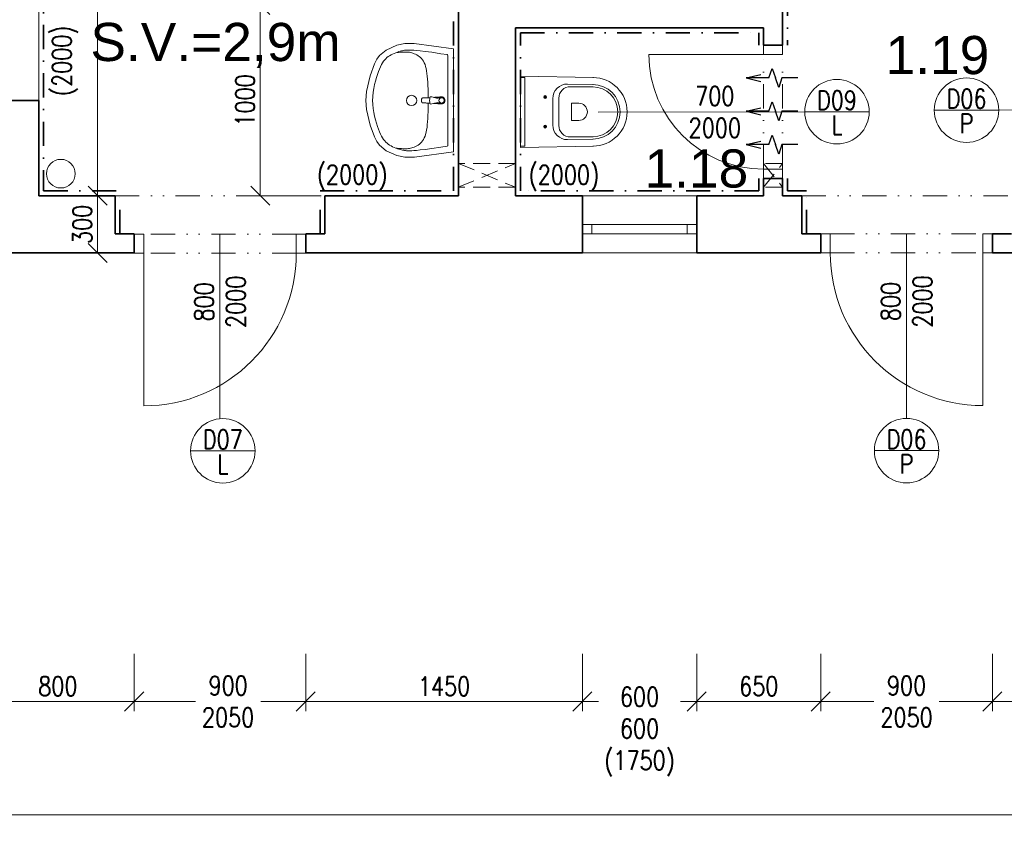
# Model space of a CAD drawing. Header units: millimetres. Extents: x -485339 to 350584, y -1189936 to 0.
# Tile 197 of 256: x 71945 to 77108, y -1099931 to -1095712. Entities that reach past the tile are written whole.
import ezdxf
from ezdxf.enums import TextEntityAlignment as Align

# ---------------------------------------------------------------- set-up
doc = ezdxf.new("R2010")
doc.units = ezdxf.units.MM
doc.header["$LTSCALE"] = 10
for name, pattern in [('DASHDOT', [25.4, 12.7, -6.35, 0, -6.35]), ('DASHED', [19.05, 12.7, -6.35]), ('DĚLICÍ2', [15.875, 6.35, -3.175, 0, -3.175, 0, -3.175])]:
    doc.linetypes.add(name, pattern=pattern)
doc.layers.get('Defpoints').update_dxf_attribs({"color": 201})
for name, color, linetype, lineweight in [('1VZT', 150, 'DASHED', 18), ('N_dveře', 10, 'Continuous', 18), ('N_ker.dlažba', 10, 'DASHDOT', 35), ('N_popis', 10, 'Continuous', 18), ('N_popis_otvory', 10, 'Continuous', 18), ('N_zařiz_předměty', 10, 'Continuous', 18), ('N_čáry_plné', 10, 'Continuous', 18), ('St__otvory_dveře', 40, 'Continuous', 18), ('St_kóty', 132, 'Continuous', 18), ('St_otvory_okna', 40, 'Continuous', 18), ('St_plocha_místnosti', 250, 'Continuous', 18), ('St_zařizovací předměty', 252, 'Continuous', 18), ('St_čáry_nad', 250, 'DĚLICÍ2', 18), ('St_čáry_obrys', 5, 'Continuous', 35), ('St_čáry_plné', 250, 'Continuous', 18), ('ZTI_ST_kanalda', 234, 'Continuous', 18)]:
    doc.layers.add(name, color=color, linetype=linetype, lineweight=lineweight)
doc.layers.add('1VZT-vytápění', color=150, linetype='Continuous')
doc.styles.add('Andy', font='arial.ttf')
doc.styles.get("Standard").update_dxf_attribs({"font": 'simplex.shx', "width": 0.8})
doc.dimstyles.new('stavebníM50 vnitřní', dxfattribs={"dimtxt": 100, "dimasz": 100, "dimexe": 50, "dimexo": 100, "dimgap": 30, "dimtad": 1, "dimdec": 0, "dimtxsty": 'Standard', "dimblk": 'OBLIQUE', "dimcen": 2.5, "dimclrd": 256, "dimclre": 256, "dimclrt": 256, "dimadec": 0, "dimazin": 0, "dimtfac": 1, "dimtdec": 0, "dimtmove": 2, "dimatfit": 2, "dimldrblk": 'OBLIQUE', "dimfxl": 250, "dimfxlon": 1, "dimlwd": -1, "dimlwe": -1, "dimarcsym": 0})

# ---------------------------------------------------------------- blocks, each defined once
blk = doc.blocks.new('19252405')
at = {"color": 0}
for p, q in [((-354.4, 263.7), (-387.8, 235.1)), ((-297.4, 289), (-354.4, 263.7)), ((-256, 297.9), (-297.4, 289)), ((-273.6, 259.4), (-279.9, 257.7)), ((-267.9, 260.7), (-273.6, 259.4)), ((-262.5, 261.7), (-267.9, 260.7)), ((-257.4, 262.5), (-262.5, 261.7)), ((-252.3, 263.1), (-257.4, 262.5)), ((-205.9, 297.8), (-256, 297.9)), ((-247.3, 263.5), (-252.3, 263.1)), ((-242, 263.9), (-247.3, 263.5)), ((-236, 264), (-242, 263.9)), ((-228.7, 263.9), (-236, 264)), ((-219.5, 263.5), (-228.7, 263.9)), ((-208.3, 262.9), (-219.5, 263.5)), ((-194.3, 261.8), (-208.3, 262.9)), ((-0.1, 270), (-205.9, 297.8)), ((-175.7, 260), (-194.3, 261.8)), ((-149.9, 256.8), (-175.7, 260)), ((-0.1, 270), (0.1, -270)), ((-402, 215.6), (-415, 191.7)), ((-387.8, 235.1), (-402, 215.6)), ((-361.2, 212.3), (-366.9, 205.2)), ((-355.4, 218.6), (-361.2, 212.3)), ((-349.3, 224.2), (-355.4, 218.6)), ((-342.8, 229.3), (-349.3, 224.2)), ((-335.7, 234), (-342.8, 229.3)), ((-328.1, 238.5), (-335.7, 234)), ((-319.9, 242.7), (-328.1, 238.5)), ((-311.4, 246.6), (-319.9, 242.7)), ((-303, 250), (-311.4, 246.6)), ((-294.7, 253.1), (-303, 250)), ((-296.5, 251), (-303, 250)), ((-289.1, 251.8), (-296.5, 251)), ((-287, 255.6), (-294.7, 253.1)), ((-281, 252.4), (-289.1, 251.8)), ((-279.9, 257.7), (-287, 255.6)), ((-272.6, 252.9), (-281, 252.4)), ((-264.3, 253.2), (-272.6, 252.9)), ((-256.6, 253.4), (-264.3, 253.2)), ((-249.5, 253.4), (-256.6, 253.4)), ((-243.2, 253.2), (-249.5, 253.4)), ((-237.2, 252.7), (-243.2, 253.2)), ((-231.5, 252), (-237.2, 252.7)), ((-225.7, 250.8), (-231.5, 252)), ((-219.7, 249.3), (-225.7, 250.8)), ((-213.4, 247.2), (-219.7, 249.3)), ((-206.7, 244.7), (-213.4, 247.2)), ((-199.8, 241.7), (-206.7, 244.7)), ((-192.9, 238.2), (-199.8, 241.7)), ((-186.2, 234.2), (-192.9, 238.2)), ((-179.7, 229.6), (-186.2, 234.2)), ((-173.6, 224.5), (-179.7, 229.6)), ((-168, 218.8), (-173.6, 224.5)), ((-162.7, 212.4), (-168, 218.8)), ((-158, 205.2), (-162.7, 212.4)), ((-114.5, 252), (-149.9, 256.8)), ((-67.2, 245), (-114.5, 252)), ((-34.3, 239.9), (-67.2, 245)), ((-30.1, 235), (-29.9, -235)), ((-415, 191.7), (-438, 129.3)), ((-388.8, 164.5), (-394.1, 150.9)), ((-383.4, 176.7), (-388.8, 164.5)), ((-377.9, 187.5), (-383.4, 176.7)), ((-372.4, 197), (-377.9, 187.5)), ((-366.9, 205.2), (-372.4, 197)), ((-153.7, 197.1), (-158, 205.2)), ((-149.9, 188), (-153.7, 197.1)), ((-146.7, 177.9), (-149.9, 188)), ((-143.9, 166.8), (-146.7, 177.9)), ((-141.5, 154.5), (-143.9, 166.8)), ((-438, 129.3), (-456.2, 47.3)), ((-404.5, 119.4), (-409.5, 101.6)), ((-399.3, 135.8), (-404.5, 119.4)), ((-394.1, 150.9), (-399.3, 135.8)), ((-139.5, 141.3), (-141.5, 154.5)), ((-137.9, 127), (-139.5, 141.3)), ((-136.6, 111.6), (-137.9, 127)), ((-135.5, 95.2), (-136.6, 111.6)), ((-418.2, 63.2), (-421.5, 42.6)), ((-414.2, 82.9), (-418.2, 63.2)), ((-409.5, 101.6), (-414.2, 82.9)), ((-134.7, 77.8), (-135.5, 95.2)), ((-134.1, 59.5), (-134.7, 77.8)), ((-133.8, 40.3), (-134.1, 59.5)), ((-456.2, 47.3), (-460, -0.1)), ((-423.8, 21.2), (-425.1, -1.9)), ((-423.8, -21.5), (-425.1, 1.7)), ((-421.5, 42.6), (-423.8, 21.2)), ((-167.6, 4.8), (-167.7, 2.2)), ((-167.7, 2.2), (-167.7, 0)), ((-167.5, 6.7), (-167.6, 4.8)), ((-167.4, 8), (-167.5, 6.7)), ((-167.2, 9), (-167.4, 8)), ((-167, 9.6), (-167.2, 9)), ((-166.7, 10.2), (-167, 9.6)), ((-166.5, 10.7), (-166.7, 10.2)), ((-166.2, 11.1), (-166.5, 10.7)), ((-165.8, 11.4), (-166.2, 11.1)), ((-165.5, 11.7), (-165.8, 11.4)), ((-165.1, 11.9), (-165.5, 11.7)), ((-164.7, 12.1), (-165.1, 11.9)), ((-164.2, 12.3), (-164.7, 12.1)), ((-163.7, 12.5), (-164.2, 12.3)), ((-163.2, 12.6), (-163.7, 12.5)), ((-162.5, 12.7), (-163.2, 12.6)), ((-161.8, 12.9), (-162.5, 12.7)), ((-160.9, 13), (-161.8, 12.9)), ((-159.9, 13), (-160.9, 13)), ((-158.7, 13.1), (-159.9, 13)), ((-157.3, 13.2), (-158.7, 13.1)), ((-155.5, 13.3), (-157.3, 13.2)), ((-153.4, 13.3), (-155.5, 13.3)), ((-150.9, 13.4), (-153.4, 13.3)), ((-148.1, 13.5), (-150.9, 13.4)), ((-145, 13.6), (-148.1, 13.5)), ((-141.7, 13.6), (-145, 13.6)), ((-138.2, 13.8), (-141.7, 13.6)), ((-134.6, 13.9), (-138.2, 13.8)), ((-131.1, 14), (-134.6, 13.9)), ((-133.5, 20.5), (-133.8, 40.3)), ((-133.5, 13.9), (-133.5, 20.5)), ((-127.5, 14.2), (-131.1, 14)), ((-124.2, 14.4), (-127.5, 14.2)), ((-125.2, 8.9), (-125.9, 0)), ((-124.7, 12.6), (-125.2, 8.9)), ((-123.5, 16.6), (-124.7, 12.6)), ((-122.5, 18), (-123.5, 16.6)), ((-120.2, 19), (-122.5, 18)), ((-113.5, 18.2), (-120.2, 19)), ((-100.4, 14.6), (-113.5, 18.2)), ((-101.7, 15.8), (-104.1, 15.6)), ((-99.2, 15.9), (-101.7, 15.8)), ((-90.4, 12.4), (-100.4, 14.6)), ((-96.8, 16.1), (-99.2, 15.9)), ((-94.8, 16.2), (-96.8, 16.1)), ((-92.9, 16.4), (-94.8, 16.2)), ((-91.1, 16.5), (-92.9, 16.4)), ((-89.5, 16.6), (-91.1, 16.5)), ((-85, 11.7), (-90.4, 12.4)), ((-88, 16.7), (-89.5, 16.6)), ((-86.5, 16.8), (-88, 16.7)), ((-85, 16.9), (-86.5, 16.8)), ((-83.5, 17), (-85, 16.9)), ((-80.9, 12), (-85, 11.7)), ((-82, 17.1), (-83.5, 17)), ((-80.6, 17.2), (-82, 17.1)), ((-76.4, 13), (-80.9, 12)), ((-79.2, 17.3), (-80.6, 17.2)), ((-78, 17.4), (-79.2, 17.3)), ((-76.8, 17.5), (-78, 17.4)), ((-75.7, 17.5), (-76.8, 17.5)), ((-70.6, 14.3), (-76.4, 13)), ((-74.6, 17.6), (-75.7, 17.5)), ((-73.6, 17.7), (-74.6, 17.6)), ((-72.5, 17.8), (-73.6, 17.7)), ((-71.4, 17.8), (-72.5, 17.8)), ((-70.3, 17.9), (-71.4, 17.8)), ((-63.6, 15), (-70.6, 14.3)), ((-69, 17.9), (-70.3, 17.9)), ((-67.6, 18), (-69, 17.9)), ((-65.9, 18.1), (-67.6, 18)), ((-64, 18.1), (-65.9, 18.1)), ((-61.7, 18.2), (-64, 18.1)), ((-55.3, 16.9), (-55.3, 16.9)), ((-49.8, 12.9), (-49.8, 12.9)), ((-46.2, 7), (-46.2, 7)), ((-456.2, -47.5), (-460, -0.1)), ((-438, -129.6), (-456.2, -47.5)), ((-421.5, -42.8), (-423.8, -21.5)), ((-418.2, -63.4), (-421.5, -42.8)), ((-167.7, -2.3), (-167.7, 0)), ((-167.6, -4.9), (-167.7, -2.3)), ((-167.5, -6.8), (-167.6, -4.9)), ((-167.4, -8.1), (-167.5, -6.8)), ((-167.2, -9), (-167.4, -8.1)), ((-167, -9.7), (-167.2, -9)), ((-166.7, -10.3), (-167, -9.7)), ((-166.4, -10.8), (-166.7, -10.3)), ((-166.1, -11.2), (-166.4, -10.8)), ((-165.8, -11.5), (-166.1, -11.2)), ((-165.5, -11.8), (-165.8, -11.5)), ((-165.1, -12), (-165.5, -11.8)), ((-164.7, -12.2), (-165.1, -12)), ((-164.2, -12.4), (-164.7, -12.2)), ((-163.7, -12.6), (-164.2, -12.4)), ((-163.2, -12.7), (-163.7, -12.6)), ((-162.5, -12.8), (-163.2, -12.7)), ((-161.8, -12.9), (-162.5, -12.8)), ((-160.9, -13), (-161.8, -12.9)), ((-159.9, -13.1), (-160.9, -13)), ((-158.7, -13.2), (-159.9, -13.1)), ((-157.3, -13.3), (-158.7, -13.2)), ((-155.5, -13.3), (-157.3, -13.3)), ((-153.4, -13.4), (-155.5, -13.3)), ((-150.9, -13.5), (-153.4, -13.4)), ((-148.1, -13.5), (-150.9, -13.5)), ((-145, -13.6), (-148.1, -13.5)), ((-141.6, -13.7), (-145, -13.6)), ((-138.2, -13.8), (-141.6, -13.7)), ((-134.6, -13.9), (-138.2, -13.8)), ((-131, -14.1), (-134.6, -13.9)), ((-133.7, -40.4), (-134.1, -59.5)), ((-133.5, -20.5), (-133.7, -40.4)), ((-133.5, -14), (-133.5, -20.5)), ((-127.5, -14.3), (-131, -14.1)), ((-124.2, -14.4), (-127.5, -14.3)), ((-125.2, -8.9), (-125.9, 0)), ((-124.7, -12.6), (-125.2, -8.9)), ((-123.4, -16.6), (-124.7, -12.6)), ((-122.5, -18.1), (-123.4, -16.6)), ((-120.2, -19.1), (-122.5, -18.1)), ((-113.5, -18.2), (-120.2, -19.1)), ((-100.4, -14.7), (-113.5, -18.2)), ((-101.7, -15.8), (-104.1, -15.6)), ((-99.2, -16), (-101.7, -15.8)), ((-90.4, -12.4), (-100.4, -14.7)), ((-96.8, -16.1), (-99.2, -16)), ((-94.7, -16.3), (-96.8, -16.1)), ((-92.9, -16.4), (-94.7, -16.3)), ((-91.1, -16.5), (-92.9, -16.4)), ((-89.5, -16.6), (-91.1, -16.5)), ((-85, -11.7), (-90.4, -12.4)), ((-88, -16.7), (-89.5, -16.6)), ((-86.5, -16.8), (-88, -16.7)), ((-85, -16.9), (-86.5, -16.8)), ((-80.8, -12.1), (-85, -11.7)), ((-83.5, -17), (-85, -16.9)), ((-82, -17.1), (-83.5, -17)), ((-80.6, -17.2), (-82, -17.1)), ((-76.4, -13), (-80.8, -12.1)), ((-79.2, -17.3), (-80.6, -17.2)), ((-78, -17.4), (-79.2, -17.3)), ((-76.8, -17.5), (-78, -17.4)), ((-75.7, -17.6), (-76.8, -17.5)), ((-70.6, -14.3), (-76.4, -13)), ((-74.6, -17.7), (-75.7, -17.6)), ((-73.5, -17.7), (-74.6, -17.7)), ((-72.5, -17.8), (-73.5, -17.7)), ((-71.4, -17.9), (-72.5, -17.8)), ((-70.3, -17.9), (-71.4, -17.9)), ((-63.6, -15), (-70.6, -14.3)), ((-69, -18), (-70.3, -17.9)), ((-67.6, -18), (-69, -18)), ((-65.9, -18.1), (-67.6, -18)), ((-63.9, -18.2), (-65.9, -18.1)), ((-61.6, -18.2), (-63.9, -18.2)), ((-55.3, -16.9), (-55.3, -16.9)), ((-49.8, -12.9), (-49.8, -12.9)), ((-46.2, -7.1), (-46.2, -7.1)), ((-44.9, 0), (-44.9, 0)), ((-414.1, -83.1), (-418.2, -63.4)), ((-409.5, -101.8), (-414.1, -83.1)), ((-404.4, -119.5), (-409.5, -101.8)), ((-135.5, -95.2), (-136.5, -111.6)), ((-134.7, -77.8), (-135.5, -95.2)), ((-134.1, -59.5), (-134.7, -77.8)), ((-414.9, -191.9), (-438, -129.6)), ((-399.3, -136), (-404.4, -119.5)), ((-394, -151.1), (-399.3, -136)), ((-388.7, -164.7), (-394, -151.1)), ((-141.4, -154.6), (-143.8, -166.8)), ((-139.4, -141.4), (-141.4, -154.6)), ((-137.8, -127), (-139.4, -141.4)), ((-136.5, -111.6), (-137.8, -127)), ((-401.9, -215.8), (-414.9, -191.9)), ((-383.3, -176.9), (-388.7, -164.7)), ((-377.8, -187.7), (-383.3, -176.9)), ((-372.3, -197.1), (-377.8, -187.7)), ((-366.8, -205.3), (-372.3, -197.1)), ((-361.1, -212.5), (-366.8, -205.3)), ((-157.9, -205.2), (-162.6, -212.5)), ((-153.6, -197.1), (-157.9, -205.2)), ((-149.9, -188.1), (-153.6, -197.1)), ((-146.6, -178), (-149.9, -188.1)), ((-143.8, -166.8), (-146.6, -178)), ((-387.7, -235.3), (-401.9, -215.8)), ((-354.3, -263.9), (-387.7, -235.3)), ((-355.3, -218.8), (-361.1, -212.5)), ((-349.1, -224.4), (-355.3, -218.8)), ((-342.6, -229.5), (-349.1, -224.4)), ((-335.6, -234.2), (-342.6, -229.5)), ((-328, -238.7), (-335.6, -234.2)), ((-319.8, -242.9), (-328, -238.7)), ((-311.3, -246.7), (-319.8, -242.9)), ((-302.9, -250.2), (-311.3, -246.7)), ((-296.4, -251.1), (-302.9, -250.2)), ((-294.6, -253.2), (-302.9, -250.2)), ((-289, -251.9), (-296.4, -251.1)), ((-286.8, -255.8), (-294.6, -253.2)), ((-280.8, -252.6), (-289, -251.9)), ((-279.8, -257.9), (-286.8, -255.8)), ((-272.5, -253), (-280.8, -252.6)), ((-273.5, -259.5), (-279.8, -257.9)), ((-264.2, -253.4), (-272.5, -253)), ((-256.4, -253.5), (-264.2, -253.4)), ((-249.4, -253.5), (-256.4, -253.5)), ((-243, -253.3), (-249.4, -253.5)), ((-237.1, -252.9), (-243, -253.3)), ((-231.4, -252.1), (-237.1, -252.9)), ((-225.6, -250.9), (-231.4, -252.1)), ((-219.6, -249.4), (-225.6, -250.9)), ((-213.2, -247.3), (-219.6, -249.4)), ((-206.6, -244.8), (-213.2, -247.3)), ((-199.7, -241.8), (-206.6, -244.8)), ((-192.8, -238.3), (-199.7, -241.8)), ((-186.1, -234.3), (-192.8, -238.3)), ((-179.6, -229.7), (-186.1, -234.3)), ((-173.5, -224.6), (-179.6, -229.7)), ((-149.8, -256.9), (-175.6, -260)), ((-167.9, -218.9), (-173.5, -224.6)), ((-162.6, -212.5), (-167.9, -218.9)), ((-114.4, -252.1), (-149.8, -256.9)), ((-67, -245.1), (-114.4, -252.1)), ((-34.2, -239.9), (-67, -245.1)), ((-297.3, -289.2), (-354.3, -263.9)), ((-255.9, -298), (-297.3, -289.2)), ((-267.7, -260.8), (-273.5, -259.5)), ((-262.4, -261.8), (-267.7, -260.8)), ((-257.3, -262.6), (-262.4, -261.8)), ((-252.2, -263.2), (-257.3, -262.6)), ((-205.7, -297.9), (-255.9, -298)), ((-247.1, -263.7), (-252.2, -263.2)), ((-241.9, -264), (-247.1, -263.7)), ((-235.9, -264.1), (-241.9, -264)), ((-228.5, -264), (-235.9, -264.1)), ((-219.4, -263.7), (-228.5, -264)), ((-208.1, -263), (-219.4, -263.7)), ((-194.2, -261.9), (-208.1, -263)), ((0.1, -270), (-205.7, -297.9)), ((-175.6, -260), (-194.2, -261.9))]:
    blk.add_line(p, q, dxfattribs=at)
for centre, major_axis, start_param, end_param in [((-35.1, 235), (3.54, 3.54), 5.498034, 6.914051), ((-220, -0.1), (19.1, 19.1), 0.785398, 7.068583), ((-62.9, 0), (-9.75, 9.75), -0.785398, 5.497787), ((-62.9, 0), (10.6, 10.6), 3.881371, 7.115283), ((-61.7, 2.9), (-10.9, 10.9), -1.209553, -0.785152), ((-62.3, 1.5), (11.9, 11.9), 6.239989, 6.644428), ((-63.3, 0.6), (-12.9, 12.9), 4.290124, 4.669192), ((-64.8, 0), (-14, 14), 3.927237, 4.290124), ((-61.7, -2.9), (-10.9, 10.9), 2.356441, 2.780842), ((-62.3, -1.5), (11.9, 11.9), 4.351639, 4.756078), ((-63.3, -0.6), (-12.9, 12.9), 3.185282, 3.564351), ((-64.8, 0), (-14, 14), 3.564351, 3.927237), ((-34.9, -235), (-3.54, 3.54), 2.51122, 3.927237)]:
    blk.add_ellipse(centre, major_axis=major_axis, ratio=1, start_param=start_param, end_param=end_param, dxfattribs=at)
blk = doc.blocks.new('G$C3969F823')
at = {"layer": 'St__otvory_dveře', "ltscale": 2}
for points in [[(-100, -50), (-100, 0), (0, 0), (0, -50)], [(-100.8, -700), (-100.8, -650), (-0.8, -650), (-0.8, -700)]]:
    blk.add_lwpolyline(points, close=True, dxfattribs=at)
at = {"layer": 'St__otvory_dveře', "linetype": 'DĚLICÍ2', "ltscale": 2}
for points in [[(-100, -50), (-100.8, -650)], [(0, -50), (-0.8, -650)]]:
    blk.add_lwpolyline(points, dxfattribs=at)
at = {"layer": 'St__otvory_dveře', "color": 0, "ltscale": 2}
blk.add_lwpolyline([(-100.8, -650), (-700.8, -650)], dxfattribs=at)
blk.add_arc((-100.8, -650), 600, 90, 180, dxfattribs=at)
blk = doc.blocks.new('G$CC1796412')
at = {"layer": 'St__otvory_dveře', "color": 0, "ltscale": 2}
blk.add_lwpolyline([(850, 0.8), (850, 800.8)], dxfattribs=at)
at = {"layer": 'St__otvory_dveře', "ltscale": 2}
for points in [[(50, 0), (0, 0), (0, -100), (50, -100)], [(900, 0.8), (850, 0.8), (850, -99.2), (900, -99.2)]]:
    blk.add_lwpolyline(points, close=True, dxfattribs=at)
at = {"layer": 'St__otvory_dveře', "linetype": 'DĚLICÍ2', "ltscale": 2}
for points in [[(50, 0), (850, 0.8)], [(50, -100), (850, -99.2)]]:
    blk.add_lwpolyline(points, dxfattribs=at)
at = {"layer": 'St__otvory_dveře', "color": 0, "ltscale": 2}
blk.add_arc((850, 0.8), 800, 90, 180, dxfattribs=at)
blk = doc.blocks.new('G$CC101BA37')
at = {"layer": 'St_otvory_okna', "ltscale": 2}
for points in [[(600, 50), (0, 50), (0, 0), (600, 0)], [(0, 50), (50, 50), (50, 0), (0, 0)], [(600, 50), (550, 50), (550, 0), (600, 0)]]:
    blk.add_lwpolyline(points, close=True, dxfattribs=at)
blk = doc.blocks.new('_OBLIQUE')
at = {"color": 0, "linetype": 'ByBlock'}
blk.add_line((-0.5, -0.5), (0.5, 0.5), dxfattribs=at)
blk = doc.blocks.new('*D5979')
at = {"layer": 'Defpoints', "color": 0}
for p in [(71745.3, -1096341.5), (72545.3, -1096343.1), (72545.3, -1099287)]:
    blk.add_point(p, dxfattribs=at)
at = {"layer": 'St_kóty'}
for p, q in [((71745.3, -1099037), (71745.3, -1099337)), ((72545.3, -1099037), (72545.3, -1099337)), ((71745.3, -1099287), (72545.3, -1099287))]:
    blk.add_line(p, q, dxfattribs=at)
at = {"layer": 'St_kóty', "linetype": 'ByBlock', "xscale": 100, "yscale": 100, "zscale": 100, "rotation": 180}
blk.add_blockref('_OBLIQUE', (71745.3, -1099287), dxfattribs=at)
at = {"layer": 'St_kóty', "linetype": 'ByBlock', "xscale": 100, "yscale": 100, "zscale": 100}
blk.add_blockref('_OBLIQUE', (72545.3, -1099287), dxfattribs=at)
at = {"layer": 'St_kóty', "insert": (72145.3, -1099207), "char_height": 100, "attachment_point": 5}
blk.add_mtext('800', dxfattribs=at)
blk = doc.blocks.new('*D5980')
at = {"layer": 'Defpoints', "color": 0}
for p in [(72545.3, -1096343.1), (73445.3, -1096341.5), (73445.3, -1099287)]:
    blk.add_point(p, dxfattribs=at)
at = {"layer": 'St_kóty'}
for p, q in [((72545.3, -1099037), (72545.3, -1099337)), ((73445.3, -1099037), (73445.3, -1099337)), ((72545.3, -1099287), (72867.2, -1099287)), ((73445.3, -1099287), (73209.1, -1099287))]:
    blk.add_line(p, q, dxfattribs=at)
at = {"layer": 'St_kóty', "linetype": 'ByBlock', "xscale": 100, "yscale": 100, "zscale": 100, "rotation": 180}
blk.add_blockref('_OBLIQUE', (72545.3, -1099287), dxfattribs=at)
at = {"layer": 'St_kóty', "linetype": 'ByBlock', "xscale": 100, "yscale": 100, "zscale": 100}
blk.add_blockref('_OBLIQUE', (73445.3, -1099287), dxfattribs=at)
at = {"layer": 'St_kóty', "insert": (73038.1, -1099287), "char_height": 100, "attachment_point": 5}
blk.add_mtext('900\\P2050', dxfattribs=at)
blk = doc.blocks.new('*D5981')
at = {"layer": 'Defpoints', "color": 0}
for p in [(73445.3, -1096341.5), (74895.3, -1096341.5), (74895.3, -1099287)]:
    blk.add_point(p, dxfattribs=at)
at = {"layer": 'St_kóty'}
for p, q in [((73445.3, -1099037), (73445.3, -1099337)), ((74895.3, -1099037), (74895.3, -1099337)), ((73445.3, -1099287), (74895.3, -1099287))]:
    blk.add_line(p, q, dxfattribs=at)
at = {"layer": 'St_kóty', "linetype": 'ByBlock', "xscale": 100, "yscale": 100, "zscale": 100, "rotation": 180}
blk.add_blockref('_OBLIQUE', (73445.3, -1099287), dxfattribs=at)
at = {"layer": 'St_kóty', "linetype": 'ByBlock', "xscale": 100, "yscale": 100, "zscale": 100}
blk.add_blockref('_OBLIQUE', (74895.3, -1099287), dxfattribs=at)
at = {"layer": 'St_kóty', "insert": (74170.3, -1099207), "char_height": 100, "attachment_point": 5}
blk.add_mtext('1450', dxfattribs=at)
blk = doc.blocks.new('*D5982')
at = {"layer": 'Defpoints', "color": 0}
for p in [(74895.3, -1096341.5), (75495.3, -1096341.5), (75495.3, -1099287)]:
    blk.add_point(p, dxfattribs=at)
at = {"layer": 'St_kóty'}
for p, q in [((74895.3, -1099037), (74895.3, -1099337)), ((75495.3, -1099037), (75495.3, -1099337)), ((74895.3, -1099287), (74980.5, -1099287)), ((75495.3, -1099287), (75410, -1099287))]:
    blk.add_line(p, q, dxfattribs=at)
at = {"layer": 'St_kóty', "linetype": 'ByBlock', "xscale": 100, "yscale": 100, "zscale": 100, "rotation": 180}
blk.add_blockref('_OBLIQUE', (74895.3, -1099287), dxfattribs=at)
at = {"layer": 'St_kóty', "linetype": 'ByBlock', "xscale": 100, "yscale": 100, "zscale": 100}
blk.add_blockref('_OBLIQUE', (75495.3, -1099287), dxfattribs=at)
at = {"layer": 'St_kóty', "insert": (75195.3, -1099445.7), "char_height": 100, "attachment_point": 5}
blk.add_mtext('600\\P600\\P(1750)', dxfattribs=at)
blk = doc.blocks.new('*D5983')
at = {"layer": 'Defpoints', "color": 0}
for p in [(75495.3, -1096341.5), (76145.3, -1096340.7), (76145.3, -1099287)]:
    blk.add_point(p, dxfattribs=at)
at = {"layer": 'St_kóty'}
for p, q in [((75495.3, -1099037), (75495.3, -1099337)), ((76145.3, -1099037), (76145.3, -1099337)), ((75495.3, -1099287), (76145.3, -1099287))]:
    blk.add_line(p, q, dxfattribs=at)
at = {"layer": 'St_kóty', "linetype": 'ByBlock', "xscale": 100, "yscale": 100, "zscale": 100, "rotation": 180}
blk.add_blockref('_OBLIQUE', (75495.3, -1099287), dxfattribs=at)
at = {"layer": 'St_kóty', "linetype": 'ByBlock', "xscale": 100, "yscale": 100, "zscale": 100}
blk.add_blockref('_OBLIQUE', (76145.3, -1099287), dxfattribs=at)
at = {"layer": 'St_kóty', "insert": (75820.3, -1099207), "char_height": 100, "attachment_point": 5}
blk.add_mtext('650', dxfattribs=at)
blk = doc.blocks.new('*D5984')
at = {"layer": 'Defpoints', "color": 0}
for p in [(76145.3, -1096340.7), (77045.3, -1096340.7), (77045.3, -1099287)]:
    blk.add_point(p, dxfattribs=at)
at = {"layer": 'St_kóty'}
for p, q in [((76145.3, -1099037), (76145.3, -1099337)), ((77045.3, -1099037), (77045.3, -1099337)), ((76145.3, -1099287), (76424.3, -1099287)), ((77045.3, -1099287), (76766.2, -1099287))]:
    blk.add_line(p, q, dxfattribs=at)
at = {"layer": 'St_kóty', "linetype": 'ByBlock', "xscale": 100, "yscale": 100, "zscale": 100, "rotation": 180}
blk.add_blockref('_OBLIQUE', (76145.3, -1099287), dxfattribs=at)
at = {"layer": 'St_kóty', "linetype": 'ByBlock', "xscale": 100, "yscale": 100, "zscale": 100}
blk.add_blockref('_OBLIQUE', (77045.3, -1099287), dxfattribs=at)
at = {"layer": 'St_kóty', "insert": (76595.3, -1099287), "char_height": 100, "attachment_point": 5}
blk.add_mtext('900\\P2050', dxfattribs=at)
blk = doc.blocks.new('*D5985')
at = {"layer": 'Defpoints', "color": 0}
for p in [(77045.3, -1096340.7), (78755.3, -1096341.5), (78755.3, -1099287)]:
    blk.add_point(p, dxfattribs=at)
at = {"layer": 'St_kóty'}
for p, q in [((77045.3, -1099037), (77045.3, -1099337)), ((78755.3, -1099037), (78755.3, -1099337)), ((77045.3, -1099287), (78755.3, -1099287))]:
    blk.add_line(p, q, dxfattribs=at)
at = {"layer": 'St_kóty', "linetype": 'ByBlock', "xscale": 100, "yscale": 100, "zscale": 100, "rotation": 180}
blk.add_blockref('_OBLIQUE', (77045.3, -1099287), dxfattribs=at)
at = {"layer": 'St_kóty', "linetype": 'ByBlock', "xscale": 100, "yscale": 100, "zscale": 100}
blk.add_blockref('_OBLIQUE', (78755.3, -1099287), dxfattribs=at)
at = {"layer": 'St_kóty', "insert": (77900.3, -1099207), "char_height": 100, "attachment_point": 5}
blk.add_mtext('1710', dxfattribs=at)
blk = doc.blocks.new('*D6006')
at = {"layer": 'Defpoints', "color": 0}
for p in [(71745.3, -1096935.4), (83245.3, -1097385.4), (83245.3, -1099881)]:
    blk.add_point(p, dxfattribs=at)
at = {"layer": 'St_kóty'}
for p, q in [((71745.3, -1099631), (71745.3, -1099931)), ((83245.3, -1099631), (83245.3, -1099931)), ((71745.3, -1099881), (83245.3, -1099881))]:
    blk.add_line(p, q, dxfattribs=at)
at = {"layer": 'St_kóty', "linetype": 'ByBlock', "xscale": 100, "yscale": 100, "zscale": 100, "rotation": 180}
blk.add_blockref('_OBLIQUE', (71745.3, -1099881), dxfattribs=at)
at = {"layer": 'St_kóty', "linetype": 'ByBlock', "xscale": 100, "yscale": 100, "zscale": 100}
blk.add_blockref('_OBLIQUE', (83245.3, -1099881), dxfattribs=at)
at = {"layer": 'St_kóty', "insert": (77495.3, -1099801), "char_height": 100, "attachment_point": 5}
blk.add_mtext('11500', dxfattribs=at)
blk = doc.blocks.new('*D6082')
at = {"layer": 'Defpoints', "color": 0}
for p in [(72045.3, -1096635.4), (72353.4, -1096635.4), (71745.3, -1096935.4)]:
    blk.add_point(p, dxfattribs=at)
at = {"layer": 'St_kóty'}
for p, q in [((72145.3, -1096635.4), (72403.4, -1096635.4)), ((72353.4, -1096935.4), (72353.4, -1096635.4)), ((72103.4, -1096935.4), (72403.4, -1096935.4))]:
    blk.add_line(p, q, dxfattribs=at)
at = {"layer": 'St_kóty', "linetype": 'ByBlock', "xscale": 100, "yscale": 100, "zscale": 100}
for p, rotation in [((72353.4, -1096635.4), 90), ((72353.4, -1096935.4), 270)]:
    blk.add_blockref('_OBLIQUE', p, dxfattribs=dict(at, rotation=rotation))
at = {"layer": 'St_kóty', "insert": (72273.4, -1096785.4), "char_height": 100, "attachment_point": 5, "rotation": 90}
blk.add_mtext('300', dxfattribs=at)
blk = doc.blocks.new('*D6083')
at = {"layer": 'Defpoints', "color": 0}
for p in [(72220.3, -1093935.4), (72353.4, -1093935.4), (72045.3, -1096635.4)]:
    blk.add_point(p, dxfattribs=at)
at = {"layer": 'St_kóty'}
for p, q in [((72320.3, -1093935.4), (72403.4, -1093935.4)), ((72353.4, -1096635.4), (72353.4, -1093935.4)), ((72145.3, -1096635.4), (72403.4, -1096635.4))]:
    blk.add_line(p, q, dxfattribs=at)
at = {"layer": 'St_kóty', "linetype": 'ByBlock', "xscale": 100, "yscale": 100, "zscale": 100}
for p, rotation in [((72353.4, -1093935.4), 90), ((72353.4, -1096635.4), 270)]:
    blk.add_blockref('_OBLIQUE', p, dxfattribs=dict(at, rotation=rotation))
at = {"layer": 'St_kóty', "insert": (72273.4, -1095285.4), "char_height": 100, "attachment_point": 5, "rotation": 90}
blk.add_mtext('2700', dxfattribs=at)
blk = doc.blocks.new('*D6096')
at = {"layer": 'Defpoints', "color": 0}
for p in [(73206.8, -1095635.4), (73545.3, -1095635.4), (73545.3, -1096635.4)]:
    blk.add_point(p, dxfattribs=at)
at = {"layer": 'St_kóty'}
for p, q in [((73445.3, -1095635.4), (73156.8, -1095635.4)), ((73206.8, -1096635.4), (73206.8, -1095635.4)), ((73445.3, -1096635.4), (73156.8, -1096635.4))]:
    blk.add_line(p, q, dxfattribs=at)
at = {"layer": 'St_kóty', "linetype": 'ByBlock', "xscale": 100, "yscale": 100, "zscale": 100}
for p, rotation in [((73206.8, -1095635.4), 90), ((73206.8, -1096635.4), 270)]:
    blk.add_blockref('_OBLIQUE', p, dxfattribs=dict(at, rotation=rotation))
at = {"layer": 'St_kóty', "insert": (73126.8, -1096135.4), "char_height": 100, "attachment_point": 5, "rotation": 90}
blk.add_mtext('1000', dxfattribs=at)
blk = doc.blocks.new('G$CB6FA54A4')
at = {"layer": 'St_zařizovací předměty', "color": 0}
for p, q in [((-0.1, 180.3), (23, 179.9)), ((0, 186.8), (383.3, 180)), ((0, -186.8), (0, 186.8)), ((23, -179.9), (23, 179.9)), ((247.4, 145.5), (382.6, 143)), ((262, 131.5), (382.4, 130.4)), ((122.5, 77.5), (137.5, 77.5)), ((130, 85), (130, 70)), ((170, 0), (170, 69.5)), ((201.5, 0), (201.5, 71.5)), ((170, 0), (170, -69.5)), ((201.5, 0), (201.5, -71.5)), ((267.9, 0), (267.9, 44.4)), ((267.9, 0), (267.9, -44.4)), ((268.9, 45.4), (305.8, 45.4)), ((268.9, -45.4), (305.8, -45.4)), ((122.5, -77.5), (137.5, -77.5)), ((130, -85), (130, -70)), ((247.4, -145.5), (382.6, -143)), ((262, -131.5), (382.4, -130.4)), ((-0.1, -180.3), (23, -179.9)), ((0, -186.8), (383.3, -180))]:
    blk.add_line(p, q, dxfattribs=at)
for centre in [(130, 77.5), (130, -77.5)]:
    blk.add_circle(centre, 7.5, dxfattribs=at)
for centre, radius, start, end in [((380, 0), 180, 0, 90), ((246, 69.5), 76, 88.9513, 180), ((261.5, 71.5), 60, 89.4784, 180), ((380, 0), 143, 0, 90), ((380, 0), 130.4, 0, 90), ((268.9, 44.4), 1, 90, 180), ((305.8, 0), 45.4, 0, 90), ((305.8, 0), 45.4, 270, 0), ((380, 0), 143, 270, 0), ((380, 0), 130.4, 270, 0), ((380, 0), 180, 270, 0), ((268.9, -44.4), 1, 180, 270), ((246, -69.5), 76, 180, 271.0487), ((261.5, -71.5), 60, 180, 270.5216)]:
    blk.add_arc(centre, radius, start, end, dxfattribs=at)
blk = doc.blocks.new('fegevdfvdfv')
at = {"layer": '1VZT-vytápění'}
for p, q in [((-286977.9, 271465.6), (-286995.9, 271389.6)), ((-286977.9, 271465.6), (-286959.9, 271389.6)), ((-286977.9, 271346.2), (-286977.9, 271465.6)), ((-286803, 271465.6), (-286821, 271389.6)), ((-286803, 271465.6), (-286785, 271389.6)), ((-286803, 271346.2), (-286803, 271465.6)), ((-286628.1, 271465.6), (-286646.1, 271389.6)), ((-286628.1, 271465.6), (-286610, 271389.6)), ((-286628.1, 271346.2), (-286628.1, 271465.6)), ((-286977.9, 271346.2), (-286928.2, 271329.2)), ((-286803, 271346.2), (-286753.3, 271329.2)), ((-286628.1, 271346.2), (-286578.4, 271329.2)), ((-287027.6, 271295.1), (-286977.9, 271312.2)), ((-286977.9, 271278.1), (-287027.6, 271295.1)), ((-286928.2, 271329.2), (-286977.9, 271312.2)), ((-286852.7, 271295.1), (-286803, 271312.2)), ((-286803, 271278.1), (-286852.7, 271295.1)), ((-286753.3, 271329.2), (-286803, 271312.2)), ((-286677.7, 271295.1), (-286628.1, 271312.2)), ((-286628.1, 271278.1), (-286677.7, 271295.1)), ((-286578.4, 271329.2), (-286628.1, 271312.2)), ((-286977.9, 271195.6), (-286977.9, 271278.1)), ((-286803, 271195.6), (-286803, 271278.1)), ((-286628.1, 271195.6), (-286628.1, 271278.1))]:
    blk.add_line(p, q, dxfattribs=at)

msp = doc.modelspace()

# ---------------------------------------------------------------- linework, layer by layer
at = {"layer": '1VZT', "ltscale": 0.7}
for points in [[(74245.1, -1096591), (74545.3, -1096465.9), (74245.3, -1096465.9), (74545.1, -1096590.9)], [(75845.1, -1096591), (75945.2, -1096466), (75845.2, -1096465.9), (75945.1, -1096591)]]:
    msp.add_lwpolyline(points, close=True, dxfattribs=at)
at = {"layer": 'N_ker.dlažba'}
for points in [[(72220.3, -1093960.4), (72070.3, -1093960.4), (72070.3, -1096610.4), (72470.3, -1096610.4)], [(75970.3, -1095565.4), (75970.3, -1095845.4)], [(73520.3, -1096610.4), (74220.3, -1096610.4), (74220.3, -1095660.4)], [(75820.3, -1096545.4), (75820.3, -1096610.4), (74570.3, -1096610.4), (74570.3, -1095780.4), (75820.3, -1095780.4), (75820.3, -1095845.4)], [(75970.3, -1096545.4), (75970.3, -1096610.4), (76070.3, -1096610.4)], [(72470.3, -1096835.4), (72470.3, -1096610.4)], [(73520.3, -1096835.4), (73520.3, -1096610.4)], [(76070.3, -1096835.4), (76070.3, -1096610.4)]]:
    msp.add_lwpolyline(points, dxfattribs=at)
at = {"layer": 'N_popis_otvory'}
for points in [[(74978.6, -1096196.7), (76061.3, -1096195.2)], [(77078.6, -1096186.7), (78044.8, -1096185.4)], [(72995.3, -1097802.8), (72995.3, -1096836.6)], [(76595.3, -1097801.2), (76595.3, -1096835)]]:
    msp.add_lwpolyline(points, dxfattribs=at)
for centre in [(76230.3, -1096194.7), (76909.7, -1096186.7), (73010.2, -1097972.9), (76595.3, -1097971.8)]:
    msp.add_circle(centre, 169, dxfattribs=at)
at = {"layer": 'N_čáry_plné'}
for points in [[(76061.3, -1096194.7), (76399.2, -1096194.7)], [(76740.7, -1096186.7), (77078.6, -1096186.7)], [(72841.2, -1097972.9), (73179.2, -1097972.9)], [(76426.3, -1097971.8), (76764.2, -1097971.8)]]:
    msp.add_lwpolyline(points, dxfattribs=at)
at = {"layer": 'St_čáry_nad', "ltscale": 2}
for points in [[(72445.3, -1096635.4), (73545.3, -1096635.4)], [(76045.3, -1096635.4), (77145.3, -1096635.4)]]:
    msp.add_lwpolyline(points, dxfattribs=at)
at = {"layer": 'St_čáry_obrys', "ltscale": 2}
for points in [[(75945.3, -1095845.4), (75945.3, -1095565.4)], [(74245.3, -1096635.4), (74245.3, -1095635.4)], [(74545.3, -1096635.4), (74545.3, -1095755.4)], [(74545.3, -1095755.4), (75845.3, -1095755.4)], [(75845.3, -1095845.4), (75845.3, -1095755.4)], [(71745.3, -1096135.4), (72045.3, -1096135.4)], [(72045.3, -1096635.4), (72045.3, -1096135.4)], [(75845.3, -1096635.4), (75845.3, -1096545.4)], [(75945.3, -1096635.4), (75945.3, -1096545.4)], [(72045.3, -1096635.4), (72445.3, -1096635.4)], [(72445.3, -1096835.4), (72445.3, -1096635.4)], [(73545.3, -1096835.4), (73545.3, -1096635.4)], [(74245.3, -1096635.4), (73545.3, -1096635.4)], [(74895.3, -1096635.4), (74545.3, -1096635.4)], [(75845.3, -1096635.4), (75495.3, -1096635.4)], [(76045.3, -1096635.4), (75945.3, -1096635.4)], [(76045.3, -1096835.4), (76045.3, -1096635.4)], [(72445.3, -1096835.4), (72545.3, -1096835.4)], [(72545.3, -1096935.4), (72545.3, -1096835.4)], [(73445.3, -1096935.4), (73445.3, -1096835.4)], [(73545.3, -1096835.4), (73445.3, -1096835.4)], [(76045.3, -1096835.4), (76145.3, -1096835.4)], [(76145.3, -1096935.4), (76145.3, -1096835.4)], [(77045.3, -1096935.4), (77045.3, -1096835.4)], [(77145.3, -1096835.4), (77045.3, -1096835.4)], [(71745.3, -1096935.4), (72545.3, -1096935.4)], [(72545.3, -1096935.4), (72545.3, -1096935.4), (72545.3, -1096935.4)], [(73445.3, -1096935.4), (74895.3, -1096935.4)], [(75495.3, -1096935.4), (76145.3, -1096935.4)], [(77045.3, -1096935.4), (78755.3, -1096935.4)]]:
    msp.add_lwpolyline(points, dxfattribs=at)
at = {"layer": 'St_čáry_obrys'}
for points in [[(75845.3, -1095845.4), (75945.3, -1095845.4)], [(75845.3, -1096545.4), (75945.3, -1096545.4)], [(74895.3, -1096635.4), (74895.3, -1096935.4)], [(75495.3, -1096635.4), (75495.3, -1096935.4)]]:
    msp.add_lwpolyline(points, dxfattribs=at)
at = {"layer": 'St_čáry_plné'}
for p, q in [((74895.3, -1096635.4), (75495.3, -1096635.4)), ((74895.3, -1096935.4), (75495.3, -1096935.4))]:
    msp.add_line(p, q, dxfattribs=at)
msp.add_lwpolyline([(72045.3, -1095235.4), (72045.3, -1096135.4)], dxfattribs=at)
at = {"layer": 'ZTI_ST_kanalda', "ltscale": 2}
msp.add_circle((72161, -1096519.6), 75, dxfattribs=at)

# ---------------------------------------------------------------- block references
at = {"layer": '1VZT-vytápění', "rotation": 90}
msp.add_blockref('fegevdfvdfv', (347220.1, -809389.5), dxfattribs=at)
at = {"layer": 'N_dveře', "ltscale": 2, "xscale": -1, "rotation": 180}
for name, p in [('G$C3969F823', (75945.3, -1096545.4)), ('G$CC1796412', (76145.3, -1096934.6))]:
    msp.add_blockref(name, p, dxfattribs=at)
at = {"layer": 'N_dveře', "ltscale": 2, "rotation": 180}
msp.add_blockref('G$CC1796412', (73445.3, -1096936.2), dxfattribs=at)
at = {"layer": 'N_zařiz_předměty', "rotation": 359.9999999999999}
msp.add_blockref('19252405', (74220.3, -1096135.4), dxfattribs=at)
at = {"layer": 'N_zařiz_předměty', "ltscale": 0.5}
msp.add_blockref('G$CB6FA54A4', (74570.3, -1096195.4), dxfattribs=at)
at = {"layer": 'St_otvory_okna', "ltscale": 2}
msp.add_blockref('G$CC101BA37', (74895.3, -1096835.4), dxfattribs=at)

# ---------------------------------------------------------------- texts
at = {"layer": 'N_popis', "width": 0.8}
msp.add_text('(2000)', height=100, rotation=90, dxfattribs=at).set_placement((72216.2, -1096112.7))
for p in [(73503.2, -1096574.4), (74613.7, -1096575.5)]:
    msp.add_text('(2000)', height=100, dxfattribs=at).set_placement(p)
at = {"layer": 'N_popis_otvory', "width": 0.8}
for s, p in [('D09', (76230.3, -1096134.8)), ('D06', (76909.7, -1096126.8)), ('L', (76230.3, -1096264.6)), ('P', (76909.7, -1096256.5)), ('D07', (73010.2, -1097913)), ('D06', (76595.3, -1097911.9)), ('L', (73010.2, -1098042.7)), ('P', (76595.3, -1098041.7))]:
    msp.add_text(s, height=100, dxfattribs=at).set_placement(p, align=Align.MIDDLE_CENTER)
at = {"layer": 'N_popis_otvory', "char_height": 100, "width": 1342.526, "attachment_point": 5}
for s, insert, rotation in [('700\\P2000', (75589.9, -1096195.9), 0.077), ('800\\P2000', (72995.3, -1097191.6), 90), ('800\\P2000', (76595.3, -1097190), 90)]:
    msp.add_mtext(s, dxfattribs=dict(at, insert=insert, rotation=rotation))
at = {"layer": 'St_plocha_místnosti', "ltscale": 2, "style": 'Andy'}
for s, p in [('S.V.=2,9m', (72316.1, -1095929.1)), ('1.19', (76485.4, -1095997.5)), ('1.18', (75221.6, -1096592.5))]:
    msp.add_text(s, height=200, dxfattribs=at).set_placement(p)

# ---------------------------------------------------------------- dimensions: what is measured, and where the dimension line sits
at = {"layer": 'St_kóty'}
for base, p1, p2, picture, middle in [((72353.4, -1093935.4), (72045.3, -1096635.4), (72220.3, -1093935.4), '*D6083', (72273.4, -1095285.4)), ((73206.8, -1095635.4), (73545.3, -1096635.4), (73545.3, -1095635.4), '*D6096', (73126.8, -1096135.4)), ((72353.4, -1096635.4), (71745.3, -1096935.4), (72045.3, -1096635.4), '*D6082', (72273.4, -1096785.4))]:
    dim = msp.add_linear_dim(base=base, p1=p1, p2=p2, angle=90, dimstyle='stavebníM50 vnitřní', dxfattribs=at)
    dim.commit()
    dim.dimension.update_dxf_attribs({"geometry": picture, "text_midpoint": middle})
for base, p1, p2, picture, middle in [((72545.3, -1099287), (71745.3, -1096341.5), (72545.3, -1096343.1), '*D5979', (72145.3, -1099207)), ((74895.3, -1099287), (73445.3, -1096341.5), (74895.3, -1096341.5), '*D5981', (74170.3, -1099207)), ((76145.3, -1099287), (75495.3, -1096341.5), (76145.3, -1096340.7), '*D5983', (75820.3, -1099207)), ((78755.3, -1099287), (77045.3, -1096340.7), (78755.3, -1096341.5), '*D5985', (77900.3, -1099207)), ((83245.3, -1099881), (71745.3, -1096935.4), (83245.3, -1097385.4), '*D6006', (77495.3, -1099801))]:
    dim = msp.add_linear_dim(base=base, p1=p1, p2=p2, dimstyle='stavebníM50 vnitřní', dxfattribs=at)
    dim.commit()
    dim.dimension.update_dxf_attribs({"geometry": picture, "text_midpoint": middle})
for base, p1, p2, text, picture, middle in [((73445.3, -1099287), (72545.3, -1096343.1), (73445.3, -1096341.5), '<>\\P2050', '*D5980', (73038.1, -1099287)), ((75495.3, -1099287), (74895.3, -1096341.5), (75495.3, -1096341.5), '<>\\P600\\P(1750)', '*D5982', (75195.3, -1099445.7)), ((77045.3, -1099287), (76145.3, -1096340.7), (77045.3, -1096340.7), '<>\\P2050', '*D5984', (76595.3, -1099287))]:
    dim = msp.add_linear_dim(base=base, p1=p1, p2=p2, text=text, dimstyle='stavebníM50 vnitřní', dxfattribs=at)
    dim.commit()
    dim.dimension.update_dxf_attribs({"geometry": picture, "text_midpoint": middle, "dimtype": 160})

doc.saveas('drawing.dxf')
